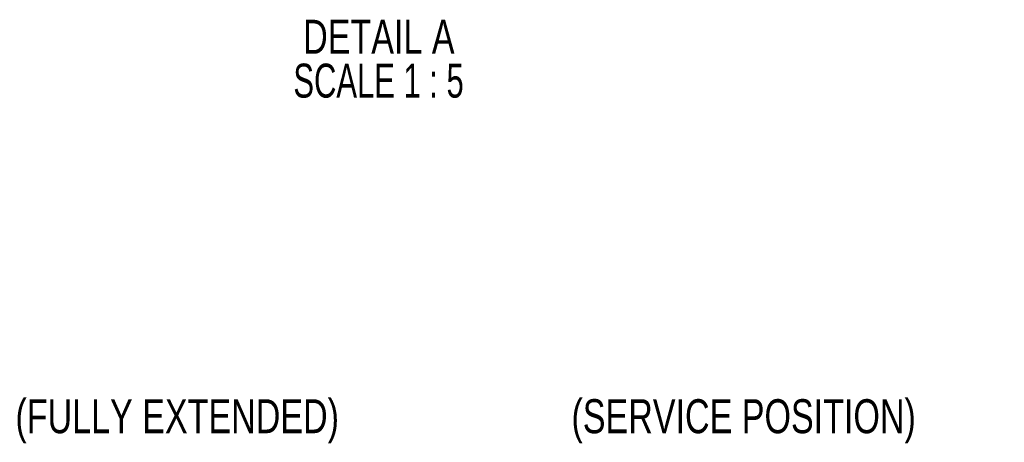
# Model space of a CAD drawing. Header units: inches. Extents: x 5 to 165, y 3 to 108.
# Tile 118 of 139: x 78 to 118, y 62 to 79. Entities that reach past the tile are written whole.
import ezdxf

# ---------------------------------------------------------------- set-up
doc = ezdxf.new("R2010")
doc.units = ezdxf.units.IN
doc.header["$LTSCALE"] = 10
doc.header["$MEASUREMENT"] = 0
doc.styles.add('SLDTEXTSTYLE0', font='TXT', dxfattribs={"width": 0.75})
doc.styles.add('SLDTEXTSTYLE7', font='TXT', dxfattribs={"width": 0.681818})

# ---------------------------------------------------------------- blocks, each defined once
blk = doc.blocks.new('SW_NOTE_6')
at = {"color": 0, "linetype": 'Continuous', "lineweight": 18, "attachment_point": 2}
for s, insert, char_height, style in [('DETAIL A', (3.703, 1.776), 1.378, 'SLDTEXTSTYLE0'), ('SCALE 1 : 5', (3.691, -0.005), 1.37795, 'SLDTEXTSTYLE7')]:
    blk.add_mtext(s, dxfattribs=dict(at, insert=insert, char_height=char_height, style=style))

msp = doc.modelspace()

# ---------------------------------------------------------------- block references
at = {"color": 7, "linetype": 'Continuous', "lineweight": 18}
msp.add_blockref('SW_NOTE_6', (88.902864, 77.304076), dxfattribs=at)

# ---------------------------------------------------------------- texts
at = {"color": 216, "linetype": 'Continuous', "lineweight": 0, "true_color": 0x800080, "char_height": 1.37795276, "attachment_point": 1, "style": 'SLDTEXTSTYLE0'}
for s, insert in [('(FULLY EXTENDED)', (77.857077, 63.691063)), ('(SERVICE POSITION)', (100.423008, 63.691063))]:
    msp.add_mtext(s, dxfattribs=dict(at, insert=insert))

doc.saveas('drawing.dxf')
